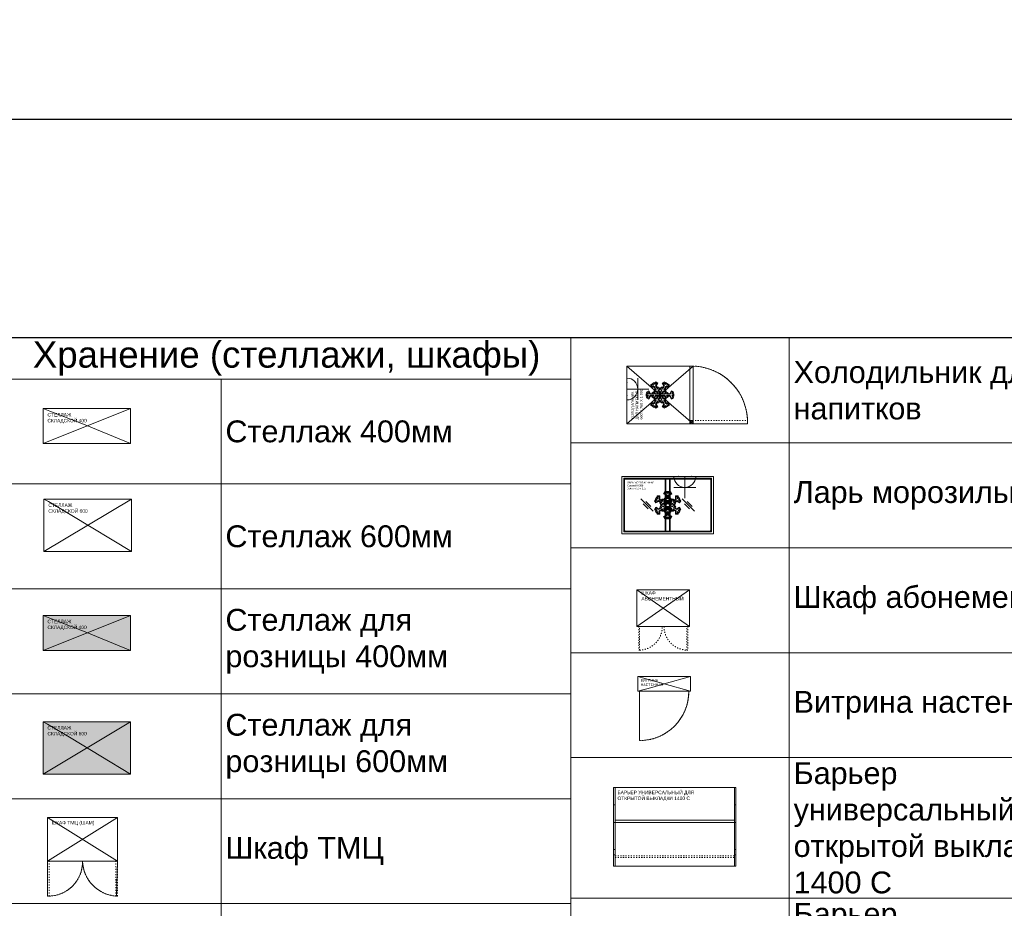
# Model space of a CAD drawing. Header units: millimetres. Extents: x -57449114 to 30620931, y -92609 to 84364.
# Tile 34 of 256: x -65808 to -54544, y -33979 to -23815. Entities that reach past the tile are written whole.
import ezdxf
from ezdxf import colors
from ezdxf.entities.mleader import LeaderData, LeaderLine
from ezdxf.math import Vec2, Vec3

# ---------------------------------------------------------------- set-up
doc = ezdxf.new("R2010")
doc.units = ezdxf.units.MM
doc.linetypes.add('ACAD_ISO03W100', pattern=[30, 12, -18])
doc.linetypes.add('HIDDENX2', pattern=[19.05, 12.7, -6.35])
doc.layers.get('0').update_dxf_attribs({"lineweight": 0})
doc.layers.get('Defpoints').update_dxf_attribs({"color": 30})
doc.layers.add('06_АР_Мебель', color=4, linetype='Continuous', lineweight=9)
doc.layers.add('1. ПОДЛОЖКА', color=7, linetype='Continuous', lineweight=0, true_color=0x9b9292)
doc.layers.add('ЭОМ', color=7, linetype='Continuous')
doc.styles.add('_ТЕКСТОВЫЙ', font='arial.ttf', dxfattribs={"width": 0.8})
doc.styles.add('_ТЕКСТОВЫЙ АННОТАТИЫНЫЙ', font='arial.ttf', dxfattribs={"width": 0.8})
doc.styles.add('HVAC_AEP', font='arial.ttf')
doc.styles.get("Standard").update_dxf_attribs({"font": 'arial.ttf'})

# ---------------------------------------------------------------- blocks, each defined once
blk = doc.blocks.new('*T195')
at = {"color": 0, "linetype": 'ByBlock', "lineweight": -2, "transparency": 16777216}
for p, q in [((0, 0), (6500, 0)), ((0, 0), (0, -13670)), ((6500, 0), (6500, -13670)), ((0, -470), (6500, -470)), ((2500, -470), (2500, -13670)), ((0, -1670), (6500, -1670)), ((0, -2870), (6500, -2870)), ((0, -4070), (6500, -4070)), ((0, -5270), (6500, -5270)), ((0, -6470), (6500, -6470)), ((0, -7670), (6500, -7670)), ((0, -8870), (6500, -8870)), ((0, -10070), (6500, -10070)), ((0, -11270), (6500, -11270)), ((0, -12470), (6500, -12470)), ((0, -13670), (6500, -13670))]:
    blk.add_line(p, q, dxfattribs=at)
at = {"color": 0, "lineweight": 15, "transparency": 16777216, "style": 'HVAC_AEP'}
for s, insert, char_height, width, attachment_point in [('Хранение (стеллажи, шкафы)', (3250, -235), 300, 6497, 5), ('Стеллаж 400мм', (2550, -1070), 250, 3900, 4), ('Стеллаж 600мм', (2550, -2270), 250, 3900, 4), ('Стеллаж для^Jрозницы 400мм', (2550, -3470), 250, 3900, 4), ('Стеллаж для^Jрозницы 600мм', (2550, -4670), 250, 3900, 4), ('Шкаф ТМЦ', (2550, -5870), 250, 3900, 4), ('Шкаф для розницы', (2550, -7070), 250, 3900, 4), ('Шкаф Архива', (2550, -8270), 250, 3900, 4), ('Сейф', (2550, -9470), 250, 3900, 4), ('Шкаф уборочного^Jинвентаря', (2550, -10670), 250, 3900, 4), ('Шкаф для одежды', (2550, -11870), 250, 3900, 4), ('Шкаф для личных^Jвещей', (2550, -13070), 250, 3900, 4)]:
    blk.add_mtext(s, dxfattribs=dict(at, insert=insert, char_height=char_height, width=width, attachment_point=attachment_point))
blk = doc.blocks.new('Стеллаж складской 400')
at = {"layer": '06_АР_Мебель'}
for p, q in [((0, 0), (1000, 0)), ((1000, 0), (0, -400)), ((0, 0), (0, -400)), ((77, -30), (0, 0)), ((1000, 0), (1000, -400)), ((77, -30), (480, -187)), ((1000, -400), (480, -187)), ((0, -400), (1000, -400))]:
    blk.add_line(p, q, dxfattribs=at)
at = {"flags": 1}
for tag, p in [('ДОП_ИНФОРМАЦИЯ', (618, 35)), ('КОД_ОБОРУДОВАНИЯ', (618, 87)), ('ДОГОВОР', (1050, 0))]:
    blk.add_attdef(tag, p, '', height=25, dxfattribs=at)
at = {"layer": '06_АР_Мебель', "insert": (50, -50), "char_height": 40, "attachment_point": 1}
blk.add_mtext_dynamic_manual_height_columns('{\\C7;СТЕЛЛАЖ СКЛАДСКОЙ 400}', width=500, gutter_width=12.5, heights=[0], dxfattribs=at)
blk = doc.blocks.new('*U248')
at = {"layer": '1. ПОДЛОЖКА'}
blk.add_lwpolyline([(0, 0), (1000, 0), (1000, -400), (0, -400)], close=True, dxfattribs=at)
blk.add_blockref('Стеллаж складской 400', (0, 0))
blk = doc.blocks.new('Шкаф')
at = {"layer": '06_АР_Мебель'}
for p, q in [((0, 0), (800, 0)), ((800, -500), (0, 0)), ((0, 0), (0, -500)), ((0, -500), (800, 0)), ((800, 0), (800, -500)), ((0, -500), (800, -500))]:
    blk.add_line(p, q, dxfattribs=at)
at = {"layer": '06_АР_Мебель', "linetype": 'ACAD_ISO03W100'}
for p, q in [((0, -500), (0, -900)), ((20, -900), (20, -500)), ((780, -900), (780, -500)), ((800, -500), (800, -900)), ((0, -900), (20, -900)), ((800, -900), (780, -900))]:
    blk.add_line(p, q, dxfattribs=at)
for centre, radius, start, end in [((9, -509), 391, 271.6081, 1.3295), ((814, -487), 414, 181.7379, 265.3245)]:
    blk.add_arc(centre, radius, start, end, dxfattribs=at)
at = {"layer": '1. ПОДЛОЖКА'}
blk.add_lwpolyline([(800, 0), (0, 0), (0, -500), (800, -500)], close=True, dxfattribs=at)
blk.add_lwpolyline([(0, -500), (0, -900, 0.427922), (400, -500, 0.389964), (790, -900), (800, -500)], format="xyb", dxfattribs=at)
at = {"flags": 1}
for tag, p in [('ДОП_ИНФОРМАЦИЯ', (534, 33)), ('КОД_ОБОРУДОВАНИЯ', (534, 85)), ('ДОГОВОР', (835, 0))]:
    blk.add_attdef(tag, p, '', height=25, dxfattribs=at)
at = {"layer": '06_АР_Мебель', "insert": (47, -41), "char_height": 40, "attachment_point": 1}
blk.add_mtext_dynamic_manual_height_columns('{\\C7;ШКАФ ТМЦ (ШАМ)}', width=500, gutter_width=12.5, heights=[0], dxfattribs=at)
blk = doc.blocks.new('Стеллаж складской 600')
at = {"layer": '06_АР_Мебель'}
for p, q in [((1000, 0), (0, -600)), ((0, -600), (0, 0)), ((0, 0), (1000, 0)), ((51, -30), (0, 0)), ((1000, -600), (1000, 0)), ((51, -30), (320, -187)), ((1000, -600), (320, -187)), ((0, -600), (1000, -600))]:
    blk.add_line(p, q, dxfattribs=at)
at = {"flags": 1}
for tag, p in [('ДОП_ИНФОРМАЦИЯ', (625, 29)), ('КОД_ОБОРУДОВАНИЯ', (625, 81)), ('ДОГОВОР', (1000, 0))]:
    blk.add_attdef(tag, p, '', height=25, dxfattribs=at)
at = {"layer": '06_АР_Мебель', "insert": (50, -50), "char_height": 40, "attachment_point": 1}
blk.add_mtext_dynamic_manual_height_columns('{\\C7;СТЕЛЛАЖ СКЛАДСКОЙ 600}', width=500, gutter_width=12.5, heights=[0], dxfattribs=at)
blk = doc.blocks.new('*U247')
at = {"layer": '1. ПОДЛОЖКА'}
blk.add_lwpolyline([(1000, 0), (0, 0), (0, -600), (1000, -600)], close=True, dxfattribs=at)
blk.add_blockref('Стеллаж складской 600', (0, 0))
blk = doc.blocks.new('*T197')
at = {"color": 0, "linetype": 'ByBlock', "lineweight": -2, "transparency": 16777216}
for p, q in [((0, 0), (6500, 0)), ((0, 0), (0, -18817.053206)), ((2500, 0), (2500, -18817.053206)), ((6500, 0), (6500, -18817.053206)), ((0, -1200), (6500, -1200)), ((0, -2400), (6500, -2400)), ((0, -3600), (6500, -3600)), ((0, -4800), (6500, -4800)), ((0, -6408.526603), (6500, -6408.526603)), ((0, -8017.053206), (6500, -8017.053206)), ((0, -9217.053206), (6500, -9217.053206)), ((0, -10417.053206), (6500, -10417.053206)), ((0, -11617.053206), (6500, -11617.053206)), ((0, -12817.053206), (6500, -12817.053206)), ((0, -14017.053206), (6500, -14017.053206)), ((0, -15217.053206), (6500, -15217.053206)), ((0, -16417.053206), (6500, -16417.053206)), ((0, -17617.053206), (6500, -17617.053206)), ((0, -18817.053206), (6500, -18817.053206))]:
    blk.add_line(p, q, dxfattribs=at)
at = {"color": 0, "lineweight": 15, "transparency": 16777216, "char_height": 250, "width": 3900, "attachment_point": 4, "style": 'HVAC_AEP'}
for s, insert in [('Холодильник для^Jнапитков', (2550, -600)), ('Ларь морозильный', (2550, -1800)), ('Шкаф абонементный', (2550, -3000)), ('Витрина настенная', (2550, -4200)), ('Барьер^Jуниверсальный для^Jоткрытой выкладки^J1400 С', (2550, -5604.263302)), ('Барьер^Jуниверсальный для^Jоткрытой выкладки^J700 С', (2550, -7212.789905)), ('Витрина напольная', (2550, -8617.053206)), ('Стеллаж для^Jгофротары', (2550, -9817.053206)), ('Терминал СУО^Jнапольный', (2550, -11017.053206)), ('Добор^Jуниверсальный 200 С', (2550, -12217.053206)), ('Добор^Jуниверсальный 400 С', (2550, -13417.053206)), ('Добор^Jуниверсальный 600 С', (2550, -14617.053206)), ('Почтовый ящик', (2550, -15817.053206)), ('Примерочная ', (2550, -17017.053206)), ('Примерочная ', (2550, -18217.053206))]:
    blk.add_mtext(s, dxfattribs=dict(at, insert=insert))
blk = doc.blocks.new('Шкаф абонементный')
at = {"layer": '06_АР_Мебель'}
for p, q in [((0, -420), (0, 0)), ((600, 0), (0, 0)), ((0, 0), (600, -420)), ((0, -420), (600, 0)), ((600, -420), (600, 0)), ((600, -420), (0, -420))]:
    blk.add_line(p, q, dxfattribs=at)
at = {"layer": '06_АР_Мебель', "linetype": 'ACAD_ISO03W100', "lineweight": 0}
for p, q in [((20, -420), (20, -690)), ((30, -690), (30, -420)), ((570, -690), (570, -420)), ((580, -420), (580, -690)), ((20, -690), (30, -690)), ((580, -690), (570, -690))]:
    blk.add_line(p, q, dxfattribs=at)
blk.add_lwpolyline([(10, -420), (0, -420)], dxfattribs=at)
for centre, start, end in [((20, -420), 272.1901, 359.9717), ((580, -420), 180.0283, 267.8099)]:
    blk.add_arc(centre, 270, start, end, dxfattribs=at)
at = {"layer": '1. ПОДЛОЖКА'}
blk.add_lwpolyline([(0, 0), (600, 0), (600, -420), (0, -420)], close=True, dxfattribs=at)
at = {"flags": 1}
for tag, p in [('ДОП_ИНФОРМАЦИЯ', (238, 29)), ('КОД_ОБОРУДОВАНИЯ', (238, 81)), ('ДОГОВОР', (630, 0))]:
    blk.add_attdef(tag, p, '', height=25, dxfattribs=at)
at = {"layer": '06_АР_Мебель', "insert": (50, -15), "char_height": 40, "attachment_point": 1}
blk.add_mtext_dynamic_manual_height_columns('{\\C7;ШКАФ\\PАБОНЕМЕНТНЫЙ}', width=500, gutter_width=12.5, heights=[0], dxfattribs=at)
blk = doc.blocks.new('A$C21545FF3')
at = {"layer": 'ЭОМ', "color": 0, "linetype": 'Continuous', "lineweight": -2}
for p, q in [((-125, 125), (-125, 250)), ((-125, 125), (-250, 125)), ((-125, 125), (0, 125)), ((-125, 125), (-125, 0)), ((-250, 0), (0, 0))]:
    blk.add_line(p, q, dxfattribs=at)
blk.add_arc((-125, 0), 125, 0, 180, dxfattribs=at)
for p in [(-200, 0), (-50, 0)]:
    blk.add_point(p, dxfattribs=at)
blk = doc.blocks.new('Холодильник для напитков 660х760х1990')
at = {"layer": '06_АР_Мебель'}
for p, q in [((0, -760), (0, 0)), ((0, 0), (219, -252)), ((0, 0), (660, 0)), ((441, -252), (660, 0)), ((660, -760), (660, 0)), ((0, -760), (219, -508)), ((441, -508), (660, -760)), ((0, -720), (40, -760)), ((660, -760), (0, -760)), ((40, -720), (40, -760))]:
    blk.add_line(p, q, dxfattribs=at)
at = {"layer": '06_АР_Мебель', "color": 252, "lineweight": 0}
for p, q in [((284, -250), (299, -225)), ((299, -225), (315, -234)), ((315, -234), (315, -222)), ((315, -222), (345, -222)), ((345, -222), (345, -234)), ((345, -234), (361, -225)), ((361, -225), (376, -250)), ((180, -330), (196, -320)), ((195, -355), (180, -330)), ((186, -314), (201, -288)), ((196, -320), (186, -314)), ((190, -332), (211, -320)), ((197, -345), (190, -332)), ((226, -337), (195, -355)), ((196, -311), (204, -299)), ((211, -320), (196, -311)), ((226, -329), (197, -345)), ((201, -288), (211, -294)), ((204, -299), (219, -307)), ((211, -294), (211, -275)), ((211, -275), (241, -275)), ((219, -307), (219, -282)), ((219, -282), (234, -282)), ((263, -350), (226, -329)), ((248, -350), (226, -337)), ((234, -282), (234, -316)), ((234, -316), (271, -337)), ((241, -275), (241, -311)), ((241, -311), (263, -324)), ((263, -324), (263, -312)), ((263, -312), (291, -312)), ((271, -337), (271, -320)), ((271, -320), (286, -320)), ((315, -269), (284, -250)), ((286, -320), (286, -346)), ((291, -312), (305, -288)), ((315, -329), (293, -316)), ((293, -316), (293, -341)), ((294, -248), (301, -235)), ((323, -264), (294, -248)), ((300, -311), (308, -299)), ((323, -324), (300, -311)), ((301, -235), (323, -247)), ((305, -288), (315, -294)), ((308, -299), (323, -307)), ((315, -294), (315, -269)), ((315, -354), (315, -329)), ((323, -247), (323, -230)), ((323, -230), (338, -230)), ((323, -307), (323, -264)), ((323, -367), (323, -324)), ((338, -230), (338, -247)), ((338, -247), (359, -235)), ((366, -248), (338, -264)), ((338, -264), (338, -307)), ((338, -307), (352, -299)), ((360, -311), (338, -324)), ((338, -324), (338, -367)), ((376, -250), (345, -269)), ((345, -269), (345, -294)), ((345, -294), (355, -288)), ((367, -316), (345, -329)), ((345, -329), (345, -354)), ((352, -299), (360, -311)), ((355, -288), (369, -312)), ((359, -235), (366, -248)), ((367, -341), (367, -316)), ((369, -312), (397, -312)), ((374, -346), (374, -320)), ((374, -320), (389, -320)), ((389, -337), (426, -316)), ((389, -320), (389, -337)), ((397, -324), (419, -311)), ((397, -312), (397, -324)), ((434, -329), (397, -350)), ((434, -337), (412, -350)), ((419, -311), (419, -275)), ((419, -275), (449, -275)), ((426, -316), (426, -282)), ((426, -282), (441, -282)), ((463, -345), (434, -329)), ((465, -355), (434, -337)), ((441, -282), (441, -307)), ((441, -307), (456, -299)), ((449, -275), (449, -294)), ((449, -294), (459, -288)), ((464, -311), (449, -320)), ((449, -320), (470, -332)), ((456, -299), (464, -311)), ((459, -288), (474, -314)), ((470, -332), (463, -345)), ((474, -314), (464, -320)), ((464, -320), (480, -330)), ((480, -330), (465, -355)), ((180, -430), (195, -405)), ((196, -440), (180, -430)), ((186, -446), (196, -440)), ((201, -472), (186, -446)), ((190, -428), (197, -415)), ((211, -440), (190, -428)), ((195, -405), (226, -423)), ((196, -449), (211, -440)), ((204, -461), (196, -449)), ((197, -415), (226, -431)), ((226, -431), (263, -410)), ((226, -423), (248, -410)), ((271, -423), (234, -444)), ((234, -444), (234, -478)), ((238, -356), (248, -350)), ((252, -380), (238, -356)), ((238, -404), (252, -380)), ((248, -410), (238, -404)), ((263, -436), (241, -449)), ((241, -449), (241, -485)), ((248, -359), (263, -350)), ((256, -371), (248, -359)), ((248, -401), (256, -389)), ((263, -410), (248, -401)), ((278, -359), (256, -371)), ((278, -367), (256, -380)), ((256, -380), (278, -393)), ((256, -389), (278, -401)), ((263, -448), (263, -436)), ((291, -448), (263, -448)), ((271, -440), (271, -423)), ((286, -440), (271, -440)), ((315, -380), (278, -359)), ((300, -380), (278, -367)), ((278, -401), (315, -380)), ((278, -393), (300, -380)), ((286, -346), (323, -367)), ((323, -393), (286, -414)), ((286, -414), (286, -440)), ((305, -472), (291, -448)), ((293, -341), (315, -354)), ((315, -406), (293, -419)), ((293, -419), (293, -444)), ((293, -444), (315, -431)), ((323, -436), (300, -449)), ((300, -449), (323, -436)), ((300, -449), (308, -461)), ((308, -461), (300, -449)), ((315, -431), (315, -406)), ((323, -436), (323, -393)), ((338, -367), (374, -346)), ((338, -393), (338, -436)), ((374, -414), (338, -393)), ((338, -436), (360, -449)), ((338, -436), (360, -449)), ((345, -354), (367, -341)), ((382, -359), (345, -380)), ((345, -380), (382, -401)), ((345, -406), (345, -431)), ((367, -419), (345, -406)), ((345, -431), (367, -444)), ((360, -449), (352, -461)), ((360, -449), (352, -461)), ((369, -448), (355, -472)), ((382, -367), (360, -380)), ((360, -380), (382, -393)), ((367, -444), (367, -419)), ((397, -448), (369, -448)), ((374, -440), (374, -414)), ((389, -440), (374, -440)), ((404, -371), (382, -359)), ((404, -380), (382, -367)), ((382, -393), (404, -380)), ((382, -401), (404, -389)), ((426, -444), (389, -423)), ((389, -423), (389, -440)), ((397, -350), (412, -359)), ((412, -401), (397, -410)), ((397, -410), (434, -431)), ((419, -449), (397, -436)), ((397, -436), (397, -448)), ((412, -359), (404, -371)), ((404, -389), (412, -401)), ((422, -356), (408, -380)), ((408, -380), (422, -404)), ((412, -350), (422, -356)), ((422, -404), (412, -410)), ((412, -410), (434, -423)), ((419, -485), (419, -449)), ((426, -478), (426, -444)), ((434, -423), (465, -405)), ((434, -431), (463, -415)), ((470, -428), (449, -440)), ((449, -440), (464, -449)), ((464, -449), (456, -461)), ((474, -446), (459, -472)), ((463, -415), (470, -428)), ((480, -430), (464, -440)), ((464, -440), (474, -446)), ((465, -405), (480, -430)), ((211, -466), (201, -472)), ((219, -453), (204, -461)), ((211, -485), (211, -466)), ((241, -485), (211, -485)), ((219, -478), (219, -453)), ((234, -478), (219, -478)), ((284, -510), (315, -491)), ((299, -535), (284, -510)), ((323, -496), (294, -512)), ((294, -512), (323, -496)), ((301, -525), (294, -512)), ((301, -525), (294, -512)), ((315, -526), (299, -535)), ((323, -513), (301, -525)), ((315, -466), (305, -472)), ((323, -453), (308, -461)), ((323, -453), (308, -461)), ((315, -491), (315, -466)), ((315, -538), (315, -526)), ((345, -538), (315, -538)), ((323, -496), (323, -453)), ((323, -496), (323, -453)), ((323, -530), (323, -513)), ((338, -530), (323, -530)), ((338, -496), (338, -453)), ((338, -453), (352, -461)), ((352, -461), (338, -453)), ((338, -453), (338, -496)), ((338, -496), (366, -512)), ((338, -496), (366, -512)), ((359, -525), (338, -513)), ((338, -513), (338, -530)), ((355, -472), (345, -466)), ((345, -466), (345, -491)), ((345, -491), (376, -510)), ((361, -535), (345, -526)), ((345, -526), (345, -538)), ((359, -525), (366, -512)), ((366, -512), (359, -525)), ((376, -510), (361, -535)), ((449, -485), (419, -485)), ((441, -478), (426, -478)), ((456, -461), (441, -453)), ((441, -453), (441, -478)), ((449, -466), (449, -485)), ((459, -472), (449, -466))]:
    blk.add_line(p, q, dxfattribs=at)
at = {"layer": '06_АР_Мебель', "color": 252}
for p, q in [((219, -252), (441, -508)), ((219, -508), (441, -252))]:
    blk.add_line(p, q, dxfattribs=at)
at = {"layer": '06_АР_Мебель'}
blk.add_lwpolyline([(0, -720), (660, -720), (660, -760), (0, -760)], close=True, dxfattribs=at)
at = {"layer": '06_АР_Мебель', "linetype": 'ACAD_ISO03W100'}
blk.add_lwpolyline([(40, -720), (40, -1380), (0, -1380), (0, -720)], close=True, dxfattribs=at)
at = {"layer": '06_АР_Мебель'}
blk.add_circle((20, -740), 5, dxfattribs=at)
at = {"layer": '06_АР_Мебель', "linetype": 'ACAD_ISO03W100'}
blk.add_arc((20, -740), 640, 271.7899, 358.2101, dxfattribs=at)
at = {"layer": '1. ПОДЛОЖКА'}
blk.add_lwpolyline([(660, 0), (660, -760), (0, -760), (0, 0)], close=True, dxfattribs=at)
blk.add_lwpolyline([(0, -760), (0, -1380, 0.414214), (660, -760)], format="xyb", dxfattribs=at)
at = {"layer": 'ЭОМ', "lineweight": 15, "rotation": 180}
blk.add_blockref('A$C21545FF3', (273, 0), dxfattribs=at)
at = {"flags": 1}
for tag, p in [('ДОП_ИНФОРМАЦИЯ', (299, 26)), ('КОД_ОБОРУДОВАНИЯ', (299, 78)), ('ДОГОВОР', (709, -43))]:
    blk.add_attdef(tag, p, '', height=25, dxfattribs=at)
at = {"layer": '06_АР_Мебель', "insert": (50, -50), "char_height": 30, "attachment_point": 1}
blk.add_mtext_dynamic_manual_height_columns('ХОЛОДИЛЬНИК\\PДЛЯ НАПИТКОВ\\P660 Х 760 Х 1 990', width=610, gutter_width=12.5, heights=[0], dxfattribs=at)
blk = doc.blocks.new('Ларь морозильный 1045х655х915')
at = {"layer": '06_АР_Мебель'}
for p, q in [((0, 0), (1045, 0)), ((0, -655), (0, 0)), ((1045, -655), (1045, 0)), ((20, -20), (1025, -20)), ((20, -635), (20, -20)), ((30, -620), (30, -35)), ((35, -30), (538, -30)), ((493, -30), (493, -160)), ((503, -30), (493, -30)), ((503, -159), (503, -30)), ((543, -159), (543, -35)), ((552, -30), (1010, -30)), ((552, -20), (552, -160)), ((1015, -35), (1015, -620)), ((1025, -20), (1025, -635)), ((493, -495), (493, -625)), ((503, -625), (503, -496)), ((543, -620), (543, -496)), ((552, -495), (552, -635)), ((0, -655), (1045, -655)), ((1025, -635), (20, -635)), ((538, -625), (35, -625)), ((1010, -625), (552, -625))]:
    blk.add_line(p, q, dxfattribs=at)
at = {"layer": '06_АР_Мебель', "color": 252, "lineweight": 0}
for p, q in [((404, -242), (404, -222)), ((404, -222), (434, -222)), ((434, -222), (434, -259)), ((476, -198), (491, -172)), ((508, -216), (476, -198)), ((486, -195), (494, -182)), ((515, -212), (486, -195)), ((491, -172), (508, -182)), ((494, -182), (515, -195)), ((508, -182), (508, -170)), ((508, -170), (538, -170)), ((508, -242), (508, -216)), ((515, -195), (515, -177)), ((515, -177), (530, -177)), ((515, -255), (515, -212)), ((530, -177), (530, -195)), ((530, -195), (551, -182)), ((559, -195), (530, -212)), ((530, -212), (530, -255)), ((538, -170), (538, -182)), ((538, -182), (554, -172)), ((569, -198), (538, -216)), ((538, -216), (538, -242)), ((551, -182), (559, -195)), ((554, -172), (569, -198)), ((611, -259), (611, -222)), ((611, -222), (641, -222)), ((641, -222), (641, -242)), ((372, -277), (389, -267)), ((387, -303), (372, -277)), ((379, -262), (394, -236)), ((389, -267), (379, -262)), ((382, -280), (404, -267)), ((390, -293), (382, -280)), ((419, -285), (387, -303)), ((389, -259), (396, -246)), ((404, -267), (389, -259)), ((419, -276), (390, -293)), ((394, -236), (404, -242)), ((396, -246), (411, -255)), ((411, -255), (411, -230)), ((411, -230), (426, -230)), ((456, -297), (419, -276)), ((441, -297), (419, -285)), ((426, -230), (426, -263)), ((426, -263), (463, -285)), ((431, -303), (441, -297)), ((445, -327), (431, -303)), ((431, -352), (445, -327)), ((434, -259), (456, -272)), ((441, -306), (456, -297)), ((448, -319), (441, -306)), ((441, -349), (448, -336)), ((471, -306), (448, -319)), ((448, -336), (471, -349)), ((471, -315), (449, -327)), ((449, -327), (471, -340)), ((456, -272), (456, -260)), ((456, -260), (484, -260)), ((463, -285), (463, -267)), ((463, -267), (478, -267)), ((508, -327), (471, -306)), ((493, -327), (471, -315)), ((471, -349), (508, -327)), ((471, -340), (493, -327)), ((478, -267), (478, -293)), ((478, -293), (515, -315)), ((484, -260), (498, -236)), ((508, -276), (486, -263)), ((486, -263), (486, -289)), ((486, -289), (508, -302)), ((493, -259), (500, -246)), ((515, -272), (493, -259)), ((498, -236), (508, -242)), ((500, -246), (515, -255)), ((508, -302), (508, -276)), ((515, -315), (515, -272)), ((530, -255), (545, -246)), ((552, -259), (530, -272)), ((530, -272), (530, -315)), ((530, -315), (567, -293)), ((538, -242), (547, -236)), ((559, -263), (538, -276)), ((538, -276), (538, -302)), ((538, -302), (559, -289)), ((574, -306), (538, -327)), ((538, -327), (574, -349)), ((545, -246), (552, -259)), ((547, -236), (561, -260)), ((574, -315), (552, -327)), ((552, -327), (574, -340)), ((559, -289), (559, -263)), ((561, -260), (589, -260)), ((567, -293), (567, -267)), ((567, -267), (582, -267)), ((597, -319), (574, -306)), ((596, -327), (574, -315)), ((574, -340), (596, -327)), ((574, -349), (597, -336)), ((582, -285), (619, -263)), ((582, -267), (582, -285)), ((589, -272), (611, -259)), ((589, -260), (589, -272)), ((626, -276), (589, -297)), ((589, -297), (604, -306)), ((604, -306), (597, -319)), ((597, -336), (604, -349)), ((614, -303), (600, -327)), ((600, -327), (614, -352)), ((626, -285), (604, -297)), ((604, -297), (614, -303)), ((619, -263), (619, -230)), ((619, -230), (634, -230)), ((655, -293), (626, -276)), ((658, -303), (626, -285)), ((634, -230), (634, -255)), ((634, -255), (649, -246)), ((641, -242), (651, -236)), ((656, -259), (641, -267)), ((641, -267), (663, -280)), ((649, -246), (656, -259)), ((651, -236), (666, -262)), ((663, -280), (655, -293)), ((666, -262), (656, -267)), ((656, -267), (673, -277)), ((673, -277), (658, -303)), ((372, -378), (387, -352)), ((389, -387), (372, -378)), ((379, -393), (389, -387)), ((394, -419), (379, -393)), ((382, -375), (390, -362)), ((404, -387), (382, -375)), ((387, -352), (419, -370)), ((389, -396), (404, -387)), ((396, -409), (389, -396)), ((390, -362), (419, -379)), ((404, -413), (394, -419)), ((411, -400), (396, -409)), ((404, -432), (404, -413)), ((434, -432), (404, -432)), ((411, -425), (411, -400)), ((426, -425), (411, -425)), ((419, -379), (456, -357)), ((419, -370), (441, -357)), ((463, -370), (426, -392)), ((426, -392), (426, -425)), ((441, -357), (431, -352)), ((456, -383), (434, -396)), ((434, -396), (434, -432)), ((456, -357), (441, -349)), ((456, -395), (456, -383)), ((484, -395), (456, -395)), ((463, -387), (463, -370)), ((478, -387), (463, -387)), ((476, -457), (508, -439)), ((515, -340), (478, -362)), ((478, -362), (478, -387)), ((498, -419), (484, -395)), ((508, -353), (486, -366)), ((486, -366), (486, -392)), ((486, -392), (508, -379)), ((515, -443), (486, -460)), ((486, -460), (515, -443)), ((515, -383), (493, -396)), ((493, -396), (515, -383)), ((493, -396), (500, -409)), ((500, -409), (493, -396)), ((508, -413), (498, -419)), ((515, -400), (500, -409)), ((515, -400), (500, -409)), ((508, -379), (508, -353)), ((508, -439), (508, -413)), ((515, -383), (515, -340)), ((515, -443), (515, -400)), ((515, -443), (515, -400)), ((530, -340), (530, -383)), ((567, -362), (530, -340)), ((530, -383), (552, -396)), ((530, -383), (552, -396)), ((530, -443), (530, -400)), ((530, -400), (545, -409)), ((545, -409), (530, -400)), ((530, -400), (530, -443)), ((530, -443), (559, -460)), ((530, -443), (559, -460)), ((538, -353), (538, -379)), ((559, -366), (538, -353)), ((538, -379), (559, -392)), ((547, -419), (538, -413)), ((538, -413), (538, -439)), ((538, -439), (569, -457)), ((552, -396), (545, -409)), ((552, -396), (545, -409)), ((561, -395), (547, -419)), ((559, -392), (559, -366)), ((589, -395), (561, -395)), ((567, -387), (567, -362)), ((582, -387), (567, -387)), ((619, -392), (582, -370)), ((582, -370), (582, -387)), ((604, -349), (589, -357)), ((589, -357), (626, -379)), ((611, -396), (589, -383)), ((589, -383), (589, -395)), ((614, -352), (604, -357)), ((604, -357), (626, -370)), ((611, -432), (611, -396)), ((641, -432), (611, -432)), ((619, -425), (619, -392)), ((634, -425), (619, -425)), ((626, -370), (658, -352)), ((626, -379), (655, -362)), ((649, -409), (634, -400)), ((634, -400), (634, -425)), ((663, -375), (641, -387)), ((641, -387), (656, -396)), ((641, -413), (641, -432)), ((651, -419), (641, -413)), ((656, -396), (649, -409)), ((666, -393), (651, -419)), ((655, -362), (663, -375)), ((673, -378), (656, -387)), ((656, -387), (666, -393)), ((658, -352), (673, -378)), ((491, -483), (476, -457)), ((494, -473), (486, -460)), ((494, -473), (486, -460)), ((508, -473), (491, -483)), ((515, -460), (494, -473)), ((508, -485), (508, -473)), ((538, -485), (508, -485)), ((515, -477), (515, -460)), ((530, -477), (515, -477)), ((551, -473), (530, -460)), ((530, -460), (530, -477)), ((554, -483), (538, -473)), ((538, -473), (538, -485)), ((551, -473), (559, -460)), ((559, -460), (551, -473)), ((569, -457), (554, -483))]:
    blk.add_line(p, q, dxfattribs=at)
at = {"layer": '06_АР_Мебель', "color": 252}
for p, q in [((493, -160), (493, -495)), ((503, -496), (503, -159)), ((543, -159), (543, -496)), ((552, -495), (552, -160))]:
    blk.add_line(p, q, dxfattribs=at)
at = {"layer": '06_АР_Мебель', "color": 251, "lineweight": 0}
for p, q in [((357, -398), (216, -257)), ((300, -370), (244, -313)), ((329, -342), (272, -285)), ((829, -398), (688, -257)), ((773, -370), (716, -313)), ((801, -342), (745, -285))]:
    blk.add_line(p, q, dxfattribs=at)
at = {"layer": '06_АР_Мебель'}
for centre, start, end in [((35, -35), 90, 180), ((538, -35), 0, 90), ((1010, -35), 0, 90), ((35, -620), 180, 270), ((538, -620), 270, 0), ((1010, -620), 270, 0)]:
    blk.add_arc(centre, 5, start, end, dxfattribs=at)
at = {"flags": 1}
for tag, p in [('ДОП_ИНФОРМАЦИЯ', (616, 19)), ('КОД_ОБОРУДОВАНИЯ', (616, 71)), ('ДОГОВОР', (1074, -20))]:
    blk.add_attdef(tag, p, '', height=25, dxfattribs=at)
at = {"layer": '06_АР_Мебель', "insert": (60, -60), "char_height": 20, "attachment_point": 1}
blk.add_mtext_dynamic_manual_height_columns('ЛАРЬ МОРОЗИЛЬНЫЙ\\P{\\fArial|b1|i0|c204|p34;Caravell K306}\\P1045 x 655 x 915', width=359.11, gutter_width=12.5, heights=[0], dxfattribs=at)
blk = doc.blocks.new('*U244')
at = {"layer": '1. ПОДЛОЖКА'}
blk.add_lwpolyline([(0, 0), (1045, 0), (1045, -655), (0, -655)], close=True, dxfattribs=at)
blk.add_blockref('Ларь морозильный 1045х655х915', (0, 0))
at = {"layer": 'ЭОМ', "lineweight": 15, "rotation": 180}
blk.add_blockref('A$C21545FF3', (593, 0), dxfattribs=at)
blk = doc.blocks.new('Витрина настенная Light2')
at = {"layer": '06_АР_Мебель', "linetype": 'Continuous'}
for p, q in [((0, 0), (600, 0)), ((53, -15), (0, 0)), ((0, 0), (0, -170)), ((600, 0), (299, -85)), ((600, 0), (600, -170)), ((53, -15), (299, -85)), ((299, -85), (157, -126)), ((600, -170), (299, -85)), ((157, -126), (0, -170)), ((0, -170), (600, -170))]:
    blk.add_line(p, q, dxfattribs=at)
at = {"layer": '06_АР_Мебель', "linetype": 'ACAD_ISO03W100'}
blk.add_line((18, -170), (18, -734), dxfattribs=at)
blk.add_arc((18, -170), 564, 270, 0, dxfattribs=at)
at = {"layer": '1. ПОДЛОЖКА'}
blk.add_lwpolyline([(600, 0), (0, 0), (0, -170), (600, -170)], close=True, dxfattribs=at)
blk.add_lwpolyline([(18, -170), (18, -734, 0.414214), (582, -170)], format="xyb", dxfattribs=at)
at = {"flags": 1}
for tag, p in [('ДОП_ИНФОРМАЦИЯ', (181, 14)), ('КОД_ОБОРУДОВАНИЯ', (181, 66)), ('ДОГОВОР', (613, -95))]:
    blk.add_attdef(tag, p, '', height=25, dxfattribs=at)
at = {"layer": '06_АР_Мебель', "linetype": 'Continuous', "insert": (30, -30), "char_height": 30, "attachment_point": 1}
blk.add_mtext_dynamic_manual_height_columns('{\\C7;ВИТРИНА\\PНАСТЕННАЯ}', width=796.87, gutter_width=12.5, heights=[0], dxfattribs=at)
blk = doc.blocks.new('Барьер универсальный для открытой выкладки 1400 С')
at = {"layer": '06_АР_Мебель', "linetype": 'Continuous'}
for p, q in [((0, 0), (0, -900)), ((1400, 0), (0, 0)), ((18, 0), (18, -900)), ((1382, -900), (1382, 0)), ((1400, -900), (1400, 0)), ((18, -375), (1382, -375)), ((18, -400), (1382, -400)), ((0, -900), (1400, -900))]:
    blk.add_line(p, q, dxfattribs=at)
at = {"layer": '06_АР_Мебель', "linetype": 'ACAD_ISO03W100'}
for p, q in [((0, -709), (18, -709)), ((0, -769), (18, -769)), ((18, -784), (1382, -784)), ((1382, -709), (1400, -709)), ((1382, -769), (1400, -769)), ((18, -800), (1382, -800))]:
    blk.add_line(p, q, dxfattribs=at)
at = {"layer": '06_АР_Мебель', "linetype": 'Continuous'}
blk.add_lwpolyline([(18, -400), (0, -400), (0, -200), (18, -200)], dxfattribs=at)
at = {"layer": '06_АР_Мебель'}
blk.add_lwpolyline([(1382, -400), (1400, -400), (1400, -200), (1382, -200), (1382, -400)], dxfattribs=at)
at = {"flags": 1}
for tag, p in [('КОД_ОБОРУДОВАНИЯ', (8, 111)), ('ДОП_ИНФОРМАЦИЯ', (8, 59)), ('ДОГОВОР', (13, 9))]:
    blk.add_attdef(tag, p, '', height=25, dxfattribs=at)
at = {"layer": '06_АР_Мебель', "insert": (45, -37), "char_height": 40, "attachment_point": 1}
blk.add_mtext_dynamic_manual_height_columns('{\\C7;БАРЬЕР УНИВЕРСАЛЬНЫЙ ДЛЯ\\PОТКРЫТОЙ ВЫКЛАДКИ 1400 C}', width=1463.24, gutter_width=12.5, heights=[0], dxfattribs=at)
blk = doc.blocks.new('*U234')
at = {"layer": '1. ПОДЛОЖКА'}
blk.add_lwpolyline([(-62970, 53467), (-64370, 53467), (-64370, 52567), (-62970, 52567)], close=True, dxfattribs=at)
blk.add_blockref('Барьер универсальный для открытой выкладки 1400 С', (-64370, 53467))
blk = doc.blocks.new('_Dot')
at = {"color": 0, "linetype": 'ByBlock', "lineweight": -2}
blk.add_line((-0.5, 0), (-1, 0), dxfattribs=at)
at = {"color": 0, "linetype": 'ByBlock', "const_width": 0.5}
blk.add_lwpolyline([(-0.25, 0, 1), (0.25, 0, 1)], format="xyb", close=True, dxfattribs=at)

msp = doc.modelspace()

# ---------------------------------------------------------------- hatches: boundary and pattern name
at = {"lineweight": 0, "transparency": 33554495}
h = msp.add_hatch(color=162, dxfattribs=at)
h.dxf.hatch_style = 1
h.paths.add_polyline_path([(-64540.7, -30628.2), (-65540.7, -30628.2), (-65541.8, -31029.3), (-64541.8, -31029.3)])
h = msp.add_hatch(color=162, dxfattribs=at)
h.dxf.hatch_style = 1
h.paths.add_polyline_path([(-64540.7, -31844.1), (-65540.7, -31844.1), (-65540.7, -32444.1), (-64540.7, -32444.1)])

# ---------------------------------------------------------------- linework, layer by layer
at = {"layer": 'Defpoints', "color": 1}
msp.add_lwpolyline([(-158394.8, -24951.8), (39622.9, -24951.8), (39622.9, -57789.5), (-158394.8, -57789.5)], close=True, dxfattribs=at)
at = {"layer": 'Defpoints'}
msp.add_lwpolyline([(39622.9, -27455.1), (-153407.1, -27455.1)], dxfattribs=at)

# ---------------------------------------------------------------- block references
for name, p in [('*T195', (-66004.5, -27455.1)), ('*T197', (-59504.5, -27455.1)), ('*U244', (-58917.9, -29039.3)), ('Шкаф абонементный', (-58746.6, -30336.2)), ('*U234', (5355.2, -86063.3)), ('Шкаф', (-65489.3, -32938.7))]:
    msp.add_blockref(name, p)
at = {"color": 252, "rotation": 90}
msp.add_blockref('Холодильник для напитков 660х760х1990', (-58862.6, -28437.4), dxfattribs=at)
at = {"lineweight": 35}
for name, p in [('*U248', (-65540.7, -28263.5)), ('*U247', (-65530.2, -29297.3)), ('*U248', (-65540.7, -30628.2)), ('*U247', (-65540.7, -31844.1))]:
    msp.add_blockref(name, p, dxfattribs=at)
at = {"color": 7, "linetype": 'Continuous'}
msp.add_blockref('Витрина настенная Light2', (-58735, -31325.9), dxfattribs=at)

# ---------------------------------------------------------------- leaders
at = {"lineweight": 18}
ml = msp.add_multileader_mtext('Standard', dxfattribs=at)
ml.set_content('(служебное помещение)', color=256, style='_ТЕКСТОВЫЙ АННОТАТИЫНЫЙ')
ml.set_leader_properties(lineweight=0)
ml.build(insert=Vec2(0, 0))
ml.multileader.update_dxf_attribs({"text_left_attachment_type": 6, "text_right_attachment_type": 6, "dogleg_length": 11.7, "arrow_head_size": 100, "scale": 100})
ctx = ml.context
ctx.base_point, ctx.scale, ctx.char_height, ctx.arrow_head_size, ctx.landing_gap_size, ctx.plane_origin = Vec3(189746.7, -42131.1), 100, 100, 100, 100, Vec3(148604.2, -38095.2)
ctx.left_attachment, ctx.right_attachment, ctx.text_align_type = 6, 6, 2
notes = []
notes.append((ctx, [(0, (0, 0, 0), (0, 0), (1, 0), 1, [])]))
ctx.mtext.insert, ctx.mtext.width, ctx.mtext.alignment, ctx.mtext.flow_direction = Vec3(191737.8, -41937), 576408.517, 3, 5
ml = msp.add_multileader_mtext('Standard', dxfattribs=at)
ml.set_content('{\\LВид на столы почтальонов}', color=256, style='_ТЕКСТОВЫЙ АННОТАТИЫНЫЙ')
ml.set_leader_properties(lineweight=0)
ml.build(insert=Vec2(0, 0))
ml.multileader.update_dxf_attribs({"text_left_attachment_type": 6, "text_right_attachment_type": 6, "dogleg_length": 11.7, "arrow_head_size": 100, "scale": 100})
ctx = ml.context
ctx.base_point, ctx.scale, ctx.char_height, ctx.arrow_head_size, ctx.landing_gap_size, ctx.plane_origin = Vec3(188637.7, -41978), 100, 150, 100, 100, Vec3(154108.2, -37834.8)
ctx.left_attachment, ctx.right_attachment, ctx.text_align_type = 6, 6, 2
notes.append((ctx, [(0, (0, 0, 0), (0, 0), (1, 0), 1, [])]))
ctx.mtext.insert, ctx.mtext.width, ctx.mtext.alignment, ctx.mtext.flow_direction = Vec3(192199, -41676.7), 576408.517, 3, 5
ml = msp.add_multileader_mtext('Standard', dxfattribs=at)
ml.set_content('(клиентский зал)', color=256, style='_ТЕКСТОВЫЙ АННОТАТИЫНЫЙ')
ml.set_leader_properties(lineweight=0)
ml.build(insert=Vec2(0, 0))
ml.multileader.update_dxf_attribs({"text_left_attachment_type": 6, "text_right_attachment_type": 6, "dogleg_length": 11.7, "arrow_head_size": 100, "scale": 100})
ctx = ml.context
ctx.base_point, ctx.scale, ctx.char_height, ctx.arrow_head_size, ctx.landing_gap_size, ctx.plane_origin = Vec3(196937.4, -42066.4), 100, 100, 100, 100, Vec3(153903.8, -38095.2)
ctx.left_attachment, ctx.right_attachment, ctx.text_align_type = 6, 6, 2
notes.append((ctx, [(0, (0, 0, 0), (0, 0), (1, 0), 1, [])]))
ctx.mtext.insert, ctx.mtext.width, ctx.mtext.alignment, ctx.mtext.flow_direction = Vec3(197891.9, -41937), 576408.517, 3, 5
ml = msp.add_multileader_mtext('Standard', dxfattribs=at)
ml.set_content('{\\LВид на торговый стеллаж, стол ЦСУ, примерочную}', color=256, style='_ТЕКСТОВЫЙ АННОТАТИЫНЫЙ')
ml.set_leader_properties(lineweight=0)
ml.build(insert=Vec2(0, 0))
ml.multileader.update_dxf_attribs({"text_left_attachment_type": 6, "text_right_attachment_type": 6, "dogleg_length": 11.7, "arrow_head_size": 100, "scale": 100})
ctx = ml.context
ctx.base_point, ctx.scale, ctx.char_height, ctx.arrow_head_size, ctx.landing_gap_size, ctx.plane_origin = Vec3(195417.6, -41870.8), 100, 150, 100, 100, Vec3(157426.7, -37834.8)
ctx.left_attachment, ctx.right_attachment, ctx.text_align_type = 6, 6, 2
notes.append((ctx, [(0, (0, 0, 0), (0, 0), (1, 0), 1, [])]))
ctx.mtext.insert, ctx.mtext.width, ctx.mtext.alignment, ctx.mtext.flow_direction = Vec3(199501.6, -41676.7), 576408.517, 3, 5
ml = msp.add_multileader_mtext('Standard', dxfattribs=at)
ml.set_content('(служебное помещение)', color=256, style='_ТЕКСТОВЫЙ АННОТАТИЫНЫЙ')
ml.set_leader_properties(lineweight=0)
ml.build(insert=Vec2(0, 0))
ml.multileader.update_dxf_attribs({"text_left_attachment_type": 6, "text_right_attachment_type": 6, "dogleg_length": 11.7, "arrow_head_size": 100, "scale": 100})
ctx = ml.context
ctx.base_point, ctx.scale, ctx.char_height, ctx.arrow_head_size, ctx.landing_gap_size, ctx.plane_origin = Vec3(204053.3, -42131.1), 100, 100, 100, 100, Vec3(162910.8, -38095.2)
ctx.left_attachment, ctx.right_attachment, ctx.text_align_type = 6, 6, 2
notes.append((ctx, [(0, (0, 0, 0), (0, 0), (1, 0), 1, [])]))
ctx.mtext.insert, ctx.mtext.width, ctx.mtext.alignment, ctx.mtext.flow_direction = Vec3(206044.3, -41937), 576408.517, 3, 5
ml = msp.add_multileader_mtext('Standard', dxfattribs=at)
ml.set_content('{\\LВид на бытовой шкаф, шкаф розничных товаров}', color=256, style='_ТЕКСТОВЫЙ АННОТАТИЫНЫЙ')
ml.set_leader_properties(lineweight=0)
ml.build(insert=Vec2(0, 0))
ml.multileader.update_dxf_attribs({"text_left_attachment_type": 6, "text_right_attachment_type": 6, "dogleg_length": 11.7, "arrow_head_size": 100, "scale": 100})
ctx = ml.context
ctx.base_point, ctx.scale, ctx.char_height, ctx.arrow_head_size, ctx.landing_gap_size, ctx.plane_origin = Vec3(203537.1, -41868.3), 100, 150, 100, 100, Vec3(165546.3, -37834.8)
ctx.left_attachment, ctx.right_attachment, ctx.text_align_type = 6, 6, 2
notes.append((ctx, [(0, (0, 0, 0), (0, 0), (1, 0), 1, [])]))
ctx.mtext.insert, ctx.mtext.width, ctx.mtext.alignment, ctx.mtext.flow_direction = Vec3(207435.5, -41676.7), 576408.517, 3, 5
at = {"color": 162, "linetype": 'HIDDENX2', "lineweight": 30, "ltscale": 15, "true_color": 0x002eb8}
ml = msp.add_multileader_mtext('Standard', dxfattribs=at)
ml.set_content('\\pxi-3,l4,t4;Модуль Тип 1.1', color=(0, 46, 184), style='_ТЕКСТОВЫЙ')
ml.set_leader_properties(lineweight=0)
ml.set_arrow_properties(name='DOT')
ml.build(insert=Vec2(0, 0))
ml.multileader.update_dxf_attribs({"text_left_attachment_type": 6, "text_right_attachment_type": 6, "dogleg_length": 0.36, "arrow_head_size": 50, "scale": 100})
ctx = ml.context
ctx.base_point, ctx.scale, ctx.char_height, ctx.arrow_head_size, ctx.landing_gap_size, ctx.plane_origin = Vec3(65996.7, -36931.4), 100, 250, 50, 100, Vec3(52171.1, -31780.7)
ctx.left_attachment, ctx.right_attachment, ctx.text_align_type, ctx.attachment_type = 6, 6, 1, 2
notes.append((ctx, [(0, (0, 0, 0), (0, 0), (1, 0), 1, [])]))
ctx.mtext.insert, ctx.mtext.width, ctx.mtext.defined_height, ctx.mtext.alignment, ctx.mtext.flow_direction = Vec3(67071.2, -36607.9), 6846.369, 600.4, 2, 5
ml = msp.add_multileader_mtext('Standard', dxfattribs=at)
ml.set_content('\\pxi-3,l4,t4;Модуль Тип 1.2', color=(0, 46, 184), style='_ТЕКСТОВЫЙ')
ml.set_leader_properties(lineweight=0)
ml.set_arrow_properties(name='DOT')
ml.build(insert=Vec2(0, 0))
ml.multileader.update_dxf_attribs({"text_left_attachment_type": 6, "text_right_attachment_type": 6, "dogleg_length": 0.36, "arrow_head_size": 50, "scale": 100})
ctx = ml.context
ctx.base_point, ctx.scale, ctx.char_height, ctx.arrow_head_size, ctx.landing_gap_size, ctx.plane_origin = Vec3(65992.3, -39013.3), 100, 250, 50, 100, Vec3(52166.7, -33862.6)
ctx.left_attachment, ctx.right_attachment, ctx.text_align_type, ctx.attachment_type = 6, 6, 1, 2
notes.append((ctx, [(0, (0, 0, 0), (0, 0), (1, 0), 1, [])]))
ctx.mtext.insert, ctx.mtext.width, ctx.mtext.defined_height, ctx.mtext.alignment, ctx.mtext.flow_direction = Vec3(67085.1, -38689.8), 6846.369, 600.4, 2, 5
for ctx, leaders in notes:
    for number, flags, end, landing, length, lines in leaders:
        leader = LeaderData()
        leader.index, (leader.has_last_leader_line, leader.has_dogleg_vector, leader.attachment_direction) = number, flags
        leader.last_leader_point, leader.dogleg_vector, leader.dogleg_length = Vec3(end), Vec3(landing), length
        for number, points, colour, breaks in lines:
            line = LeaderLine()
            line.index, line.vertices, line.color, line.breaks = number, Vec3.list(points), colors.encode_raw_color(colour), breaks
            leader.lines.append(line)
        ctx.leaders.append(leader)

doc.saveas('drawing.dxf')
